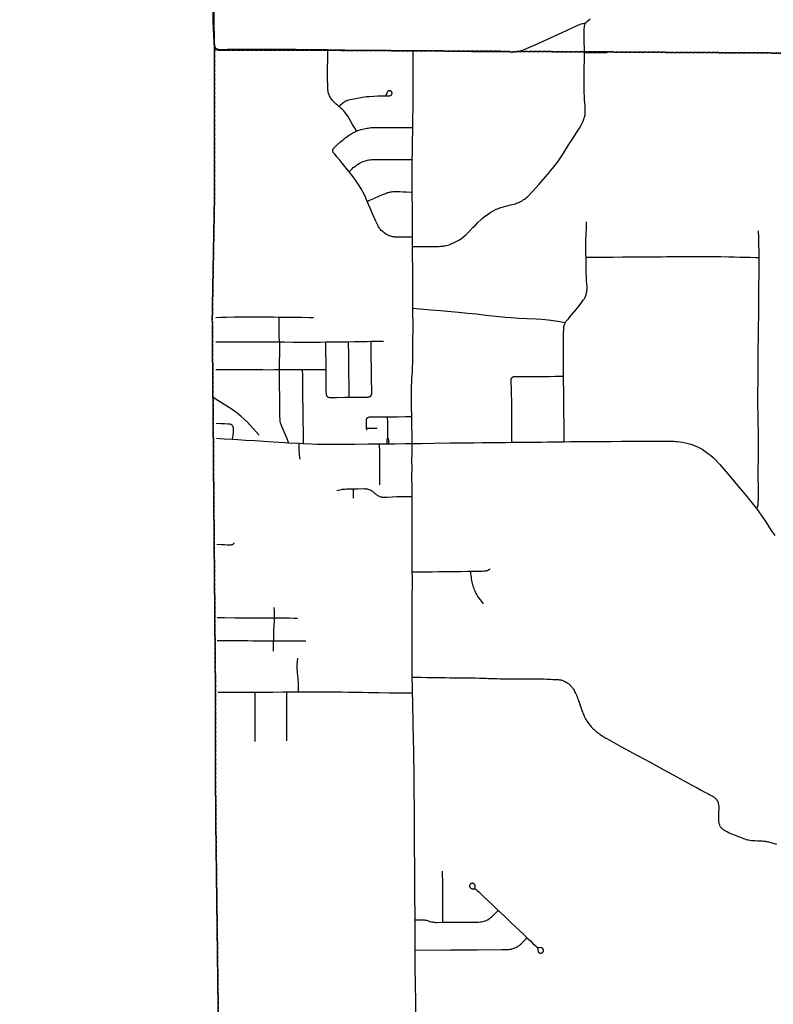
# Model space of a CAD drawing. Header units: feet. Extents: x 2113747 to 2516209, y 960708 to 1356798.
# Tile 6 of 92: x 2271117 to 2281791, y 1105294 to 1119233. Entities that reach past the tile are written whole.
import ezdxf

# ---------------------------------------------------------------- set-up
doc = ezdxf.new("R2010")
doc.units = ezdxf.units.FT
doc.header["$LTSCALE"] = 20
doc.header["$MEASUREMENT"] = 0
doc.linetypes.add('OhDOT_USTN3', pattern=[0.22, 0.165, -0.055])
doc.linetypes.add('rr2', pattern=[0])
for name, color, linetype in [('GM_X_Adjacent_County', 251, 'OhDOT_USTN3'), ('GM_X_City_Street', 251, 'Continuous'), ('GM_X_County', 251, 'OhDOT_USTN3'), ('GM_X_County_Road', 3, 'Continuous'), ('GM_X_Rail_Line', 251, 'rr2'), ('GM_X_Township', 251, 'OhDOT_USTN3'), ('GM_X_Township_Road', 4, 'Continuous'), ('GM_X_Township_Subdivision', 4, 'Continuous')]:
    doc.layers.add(name, color=color, linetype=linetype)

msp = doc.modelspace()

# ---------------------------------------------------------------- linework, layer by layer
at = {"layer": 'GM_X_Adjacent_County', "flags": 128}
msp.add_lwpolyline([(2192630, 1167520), (2192631, 1170404), (2192633, 1173673), (2192634, 1175629), (2192671, 1181169), (2192669, 1184775), (2192668, 1187767), (2192661, 1188885), (2192638, 1192623), (2192637, 1192687), (2192624, 1194838), (2192738, 1194840), (2198606, 1194974), (2199010, 1194983), (2204632, 1195040), (2205348, 1195050), (2205387, 1195051), (2205910, 1195059), (2205997, 1195060), (2208467, 1195087), (2214754, 1195227), (2218436, 1195308), (2224284, 1195429), (2225752, 1195458), (2225462, 1195534), (2225401, 1195595), (2225364, 1195691), (2225386, 1195871), (2225423, 1195969), (2225454, 1196101), (2225555, 1196175), (2225730, 1196146), (2225937, 1196104), (2226104, 1195950), (2226196, 1195762), (2226318, 1195778), (2226414, 1195876), (2226477, 1196120), (2226432, 1196340), (2226255, 1196528), (2226112, 1196634), (2226016, 1196777), (2225706, 1197038), (2225598, 1197214), (2225542, 1197429), (2225550, 1197574), (2225534, 1197683), (2225510, 1197752), (2225433, 1197823), (2225319, 1197810), (2225163, 1197850), (2225023, 1197884), (2224866, 1197996), (2224774, 1198238), (2224766, 1198416), (2224819, 1198833), (2224832, 1198918), (2224869, 1199050), (2224917, 1199124), (2224988, 1199164), (2225078, 1199177), (2225211, 1199143), (2225362, 1199058), (2225454, 1198986), (2225542, 1198976), (2225627, 1199021), (2225653, 1199069), (2225635, 1199164), (2225576, 1199318), (2225558, 1199409), (2225502, 1199641), (2225359, 1199810), (2225211, 1199887), (2225033, 1199916), (2224903, 1199927), (2224734, 1199887), (2224588, 1199837), (2224426, 1199853), (2224305, 1199924), (2224140, 1200009), (2224033, 1200099), (2223934, 1200224), (2223870, 1200324), (2223844, 1200457), (2223875, 1200571), (2223989, 1200714), (2224135, 1200891), (2224265, 1201013), (2224315, 1201058), (2224326, 1201095), (2224307, 1201143), (2224270, 1201186), (2224191, 1201257), (2224050, 1201262), (2223875, 1201254), (2223719, 1201260), (2223624, 1201297), (2223555, 1201352), (2223465, 1201458), (2223422, 1201570), (2223428, 1201647), (2223462, 1201752), (2223552, 1201843), (2223693, 1201904), (2223841, 1201967), (2223894, 1201999), (2223939, 1202044), (2223963, 1202134), (2223910, 1202269), (2223852, 1202341), (2223775, 1202357), (2223693, 1202349), (2223579, 1202304), (2223491, 1202259), (2223383, 1202227), (2223303, 1202248), (2223247, 1202301), (2223216, 1202378), (2223197, 1202484), (2223245, 1202643), (2223353, 1202799), (2223454, 1202942), (2223462, 1203019), (2223462, 1203064), (2223391, 1203189), (2223236, 1203283), (2223181, 1203339), (2223130, 1203396), (2223116, 1203464), (2223153, 1203562), (2223226, 1203633), (2223289, 1203695), (2223317, 1203766), (2223297, 1203887), (2223252, 1203949), (2223176, 1203975), (2223085, 1203955), (2223006, 1203918), (2222935, 1203853), (2222851, 1203698), (2222741, 1203608), (2222676, 1203594), (2222616, 1203610), (2222560, 1203698), (2222464, 1204074), (2222458, 1204286), (2222498, 1204359), (2222596, 1204452), (2222806, 1204585), (2222930, 1204676), (2222992, 1204741), (2223006, 1204789), (2222972, 1204848), (2222910, 1204913), (2222760, 1204955), (2222599, 1204969), (2222481, 1205009), (2222404, 1205077), (2222263, 1205241), (2222181, 1205337), (2222079, 1205407), (2221966, 1205441), (2221882, 1205472), (2221797, 1205517), (2221704, 1205619), (2221630, 1205687), (2221562, 1205698), (2221464, 1205681), (2221311, 1205613), (2221195, 1205577), (2221071, 1205582), (2220859, 1205622), (2220743, 1205681), (2220576, 1205823), (2220455, 1205944), (2220302, 1206023), (2220181, 1206074), (2220091, 1206150), (2220048, 1206308), (2220040, 1206484), (2219975, 1206616), (2219935, 1206710), (2219898, 1206817), (2219907, 1206919), (2220006, 1207032), (2220153, 1207136), (2220291, 1207227), (2220373, 1207289), (2220422, 1207378), (2220411, 1207566), (2220407, 1207761), (2220340, 1208008), (2220291, 1208255), (2220325, 1208431), (2220445, 1208769), (2220471, 1208945), (2220422, 1209154), (2220328, 1209282), (2220104, 1209492), (2219826, 1209709), (2219692, 1209851), (2219429, 1210204), (2219283, 1210473), (2219246, 1210694), (2219321, 1211065), (2219357, 1211201), (2219411, 1211402), (2219452, 1211743), (2219388, 1211972), (2219216, 1212230), (2219028, 1212466), (2218661, 1212777), (2218365, 1213088), (2218208, 1213347), (2218114, 1213710), (2218088, 1214033), (2218118, 1214403), (2218200, 1214647), (2218373, 1214973), (2218440, 1215097), (2218541, 1215411), (2218635, 1215696), (2218744, 1215898), (2218886, 1216149), (2219047, 1216370), (2219096, 1216517), (2219145, 1216741), (2219145, 1216921), (2219118, 1217142), (2219133, 1217333), (2219145, 1217521), (2219066, 1217817), (2219058, 1218049), (2219055, 1218326), (2219075, 1218515), (2219104, 1218655), (2219090, 1218754), (2219032, 1218922), (2218879, 1219180), (2218789, 1219297), (2218691, 1219360), (2218575, 1219379), (2218298, 1219383), (2217968, 1219293), (2217740, 1219274), (2217545, 1219308), (2217436, 1219297), (2217238, 1219297), (2217140, 1219345), (2217039, 1219458), (2216781, 1219757), (2216623, 1220057), (2216570, 1220251), (2216533, 1220570), (2216541, 1220687), (2216552, 1220844), (2216668, 1220915), (2216848, 1220915), (2217028, 1220836), (2217395, 1220687), (2217522, 1220769), (2217676, 1220956), (2217732, 1221095), (2217721, 1221245), (2217683, 1221395), (2217560, 1221466), (2217447, 1221395), (2217324, 1221398), (2217148, 1221466), (2216990, 1221616), (2216923, 1221672), (2216777, 1221754), (2216638, 1221784), (2216499, 1221758), (2216365, 1221702), (2216282, 1221679), (2216188, 1221762), (2216155, 1221904), (2216195, 1221993), (2217855, 1222014), (2218902, 1222026), (2221110, 1222045), (2224970, 1222054), (2226271, 1222054), (2227184, 1222047), (2228798, 1222028), (2230481, 1221983), (2231335, 1221971), (2233013, 1221964), (2233375, 1221986), (2235299, 1222030), (2235886, 1222019), (2238009, 1221952), (2239798, 1221947), (2240042, 1221947), (2240473, 1221945), (2240927, 1221944), (2242479, 1221940), (2243220, 1221939), (2246207, 1221908), (2259653, 1221765), (2265465, 1221711), (2271662, 1221657), (2271878, 1221655), (2272245, 1221652), (2272941, 1221646), (2272946, 1221095), (2272949, 1220734), (2272952, 1220381), (2272955, 1219996), (2272959, 1219527), (2272962, 1219225), (2272968, 1218487), (2272977, 1217406), (2272975, 1216501), (2272991, 1215563), (2273071, 1206556), (2273193, 1198453), (2273152, 1195400), (2273228, 1192712), (2273176, 1191453), (2273164, 1190519), (2273216, 1187364), (2273321, 1182083), (2273359, 1179654), (2273351, 1179125), (2273358, 1177776), (2273384, 1177023), (2273394, 1176620), (2273392, 1176176), (2273415, 1174720), (2273428, 1173104), (2273426, 1173044), (2273462, 1168895), (2273465, 1168621), (2273486, 1167056), (2273539, 1163372), (2273560, 1160546), (2273585, 1158808), (2273596, 1155295), (2273632, 1150488), (2273636, 1149823), (2273645, 1148717), (2273648, 1148193), (2273652, 1147706), (2273707, 1144117), (2273708, 1143906), (2273727, 1137672), (2273735, 1134958), (2273762, 1131307), (2273776, 1128908), (2273782, 1128013), (2273782, 1127896), (2273784, 1127599), (2273791, 1126395), (2273794, 1126045), (2273794, 1125938), (2273800, 1125028), (2273809, 1124393), (2273866, 1121327), (2273859, 1119170), (2273877, 1118817), (2273878, 1116829), (2273845, 1115019), (2273848, 1114656), (2273851, 1114281), (2273852, 1114201), (2273857, 1113636), (2273857, 1113575), (2273860, 1113281), (2273861, 1113069), (2273868, 1112294), (2273872, 1111794), (2273878, 1111173), (2273881, 1110748), (2273884, 1110420), (2273885, 1110318), (2273889, 1109866), (2273890, 1109708), (2273892, 1109492), (2273890, 1108659), (2273895, 1107881), (2273928, 1105260), (2273923, 1103969), (2273944, 1101977), (2274003, 1096382), (2274019, 1094549), (2274045, 1093010), (2274049, 1092053), (2274067, 1090515), (2273842, 1090511), (2272585, 1090487), (2271751, 1090471), (2270733, 1090435), (2268200, 1090405), (2267778, 1090418), (2267760, 1089304), (2267674, 1087762), (2267628, 1085890), (2267594, 1084592), (2267583, 1084035), (2267570, 1083741), (2267407, 1076551), (2267310, 1072879), (2267224, 1068546), (2267218, 1067680), (2267123, 1064546), (2267119, 1064405), (2267105, 1064278), (2267009, 1060529), (2266030, 1060558), (2264764, 1060590), (2264179, 1060605), (2263523, 1060622), (2262905, 1060648), (2262578, 1060658), (2262494, 1060660), (2262468, 1060662), (2262069, 1060670), (2259905, 1060723), (2259350, 1060738), (2254917, 1060860), (2252022, 1060939), (2251064, 1060965), (2247613, 1061077), (2245773, 1061157), (2240479, 1061338), (2240259, 1061347), (2239174, 1061390), (2237828, 1061436), (2234873, 1061544), (2228638, 1061772), (2226856, 1061837), (2226221, 1061860), (2224371, 1061928), (2218716, 1062135), (2216024, 1062234), (2214252, 1062298), (2212077, 1062442), (2210448, 1062486), (2205426, 1062621), (2204592, 1062652), (2204074, 1062671), (2204061, 1063896), (2204019, 1067962), (2204018, 1068050), (2203986, 1071081), (2203969, 1073268), (2203920, 1078643), (2203897, 1079534), (2203924, 1083122), (2203902, 1084169), (2203924, 1085137), (2203916, 1085866), (2203909, 1086298), (2203905, 1086752), (2203874, 1089335), (2203869, 1089766), (2203327, 1089754), (2199689, 1089720), (2199502, 1089725), (2198608, 1089726), (2198227, 1089715), (2197798, 1089713), (2197122, 1089708), (2195423, 1089703), (2195256, 1089695), (2194547, 1089678), (2193306, 1089676), (2192606, 1089672), (2192620, 1092103), (2192625, 1092538), (2192656, 1094120), (2192659, 1095336), (2192658, 1095923), (2192589, 1099322), (2192675, 1103193), (2192655, 1107796), (2192654, 1108034), (2192653, 1108440), (2192666, 1108661), (2192656, 1108900), (2192657, 1109083), (2192654, 1109924), (2192636, 1110047), (2192644, 1110729), (2192637, 1111738), (2192634, 1112043), (2192629, 1112564), (2192567, 1113876), (2192571, 1115766), (2192563, 1116200), (2192562, 1116521), (2192562, 1116842), (2192568, 1119399), (2192557, 1120002), (2192552, 1123337), (2192552, 1123393), (2192560, 1126776), (2192557, 1127768), (2192541, 1130027), (2192543, 1132646), (2192543, 1135847), (2192542, 1136084), (2192540, 1136744), (2192530, 1137575), (2192539, 1140482), (2192539, 1143381), (2192552, 1147211), (2192556, 1148676), (2192557, 1148924), (2192558, 1149453), (2192562, 1150577), (2192569, 1152461), (2192570, 1152863), (2192571, 1153176), (2192575, 1154176), (2192588, 1155252), (2192594, 1158495), (2192604, 1162456), (2192620, 1166969), (2192630, 1167520)], dxfattribs=at)
at = {"layer": 'GM_X_City_Street', "flags": 128}
for points in [[(2273893, 1115018), (2273968, 1115021), (2274003, 1115023), (2274041, 1115023), (2274154, 1115024), (2274284, 1115024), (2274431, 1115024), (2274537, 1115024), (2274623, 1115025), (2274714, 1115024), (2274793, 1115023)], [(2274797, 1114671), (2274796, 1114685), (2274795, 1114702), (2274793, 1114738), (2274792, 1114795), (2274792, 1114844), (2274792, 1114917), (2274793, 1115023)], [(2274793, 1115023), (2274949, 1115021), (2275111, 1115020), (2275222, 1115018), (2275277, 1115017)], [(2273895, 1114672), (2274074, 1114672), (2274228, 1114672), (2274386, 1114671), (2274537, 1114670), (2274660, 1114671), (2274797, 1114671)], [(2274795, 1114279), (2274795, 1114307), (2274797, 1114361), (2274799, 1114419), (2274801, 1114479), (2274801, 1114538), (2274801, 1114587), (2274801, 1114624), (2274800, 1114648), (2274797, 1114671)], [(2274797, 1114671), (2274864, 1114671), (2274988, 1114669), (2275095, 1114668), (2275220, 1114668), (2275373, 1114668), (2275454, 1114670)], [(2275454, 1114670), (2275568, 1114671), (2275693, 1114673), (2275775, 1114674)], [(2275458, 1114280), (2275457, 1114335), (2275456, 1114419), (2275455, 1114489), (2275455, 1114565), (2275454, 1114620), (2275454, 1114670)], [(2275775, 1114674), (2275856, 1114676), (2275948, 1114678), (2276037, 1114679), (2276095, 1114680)], [(2275783, 1113888), (2275783, 1113951), (2275782, 1114080), (2275780, 1114203), (2275779, 1114304), (2275779, 1114392), (2275777, 1114513), (2275775, 1114642), (2275775, 1114674)], [(2276090, 1113905), (2276093, 1113908), (2276094, 1113910), (2276096, 1113913), (2276097, 1113917), (2276099, 1113921), (2276101, 1113925), (2276102, 1113931), (2276103, 1113936), (2276104, 1113942), (2276104, 1113952), (2276105, 1113968), (2276104, 1114011), (2276102, 1114106), (2276101, 1114215), (2276098, 1114333), (2276097, 1114425), (2276095, 1114576), (2276095, 1114680)], [(2276095, 1114680), (2276182, 1114680), (2276268, 1114681)], [(2273897, 1114280), (2273969, 1114281), (2274112, 1114281), (2274268, 1114281), (2274402, 1114281), (2274467, 1114281), (2274559, 1114280), (2274642, 1114278), (2274723, 1114279), (2274795, 1114279)], [(2274795, 1114279), (2274917, 1114281), (2275037, 1114281), (2275124, 1114280)], [(2274926, 1113243), (2274914, 1113273), (2274880, 1113355), (2274829, 1113474), (2274819, 1113500), (2274812, 1113521), (2274809, 1113530), (2274808, 1113539), (2274805, 1113558), (2274804, 1113582), (2274803, 1113607), (2274802, 1113663), (2274801, 1113728), (2274800, 1113918), (2274798, 1114028), (2274796, 1114120), (2274796, 1114198), (2274795, 1114279)], [(2275135, 1113233), (2275137, 1113311), (2275136, 1113380), (2275135, 1113442), (2275134, 1113506), (2275132, 1113650), (2275130, 1113755), (2275129, 1113855), (2275127, 1113967), (2275126, 1114043), (2275126, 1114111), (2275125, 1114190), (2275124, 1114280)], [(2275124, 1114280), (2275207, 1114279), (2275280, 1114279), (2275424, 1114280), (2275458, 1114280)], [(2275476, 1113895), (2275474, 1113898), (2275471, 1113902), (2275469, 1113907), (2275466, 1113913), (2275464, 1113919), (2275463, 1113926), (2275462, 1113932), (2275461, 1113941), (2275460, 1113963), (2275460, 1114075), (2275459, 1114176), (2275458, 1114280)], [(2275476, 1113895), (2275480, 1113892), (2275483, 1113891), (2275488, 1113889), (2275494, 1113888), (2275501, 1113886), (2275508, 1113886), (2275517, 1113886), (2275606, 1113886), (2275721, 1113887), (2275783, 1113888)], [(2275783, 1113888), (2275856, 1113889), (2275928, 1113889), (2276000, 1113890), (2276042, 1113891), (2276052, 1113892), (2276059, 1113892), (2276063, 1113893), (2276067, 1113894), (2276071, 1113895), (2276074, 1113896), (2276078, 1113897), (2276082, 1113899), (2276085, 1113901), (2276088, 1113902), (2276090, 1113905)], [(2276031, 1113450), (2276029, 1113554), (2276030, 1113563), (2276030, 1113570), (2276031, 1113575), (2276032, 1113581), (2276033, 1113586), (2276036, 1113591), (2276040, 1113595), (2276042, 1113598), (2276045, 1113600)], [(2276045, 1113600), (2276048, 1113602), (2276052, 1113603), (2276055, 1113605), (2276059, 1113606), (2276064, 1113607), (2276071, 1113608), (2276078, 1113608), (2276086, 1113608), (2276223, 1113609), (2276327, 1113610)], [(2276327, 1113610), (2276467, 1113611), (2276580, 1113613), (2276670, 1113613)], [(2276333, 1113310), (2276331, 1113386), (2276329, 1113531), (2276327, 1113610)], [(2274131, 1113292), (2274139, 1113347), (2274144, 1113389), (2274146, 1113403), (2274146, 1113416), (2274147, 1113429), (2274146, 1113440), (2274145, 1113448), (2274144, 1113456), (2274142, 1113463), (2274140, 1113469), (2274137, 1113474), (2274134, 1113480), (2274130, 1113485), (2274126, 1113490), (2274122, 1113494), (2274117, 1113497), (2274112, 1113501), (2274106, 1113503), (2274099, 1113505), (2274091, 1113506), (2274067, 1113508), (2274019, 1113510), (2273964, 1113512), (2273901, 1113514)], [(2276031, 1113450), (2276109, 1113451), (2276179, 1113452)], [(2276032, 1113421), (2276031, 1113450)], [(2273903, 1113307), (2274015, 1113299), (2274131, 1113292)], [(2276320, 1113229), (2276320, 1113258), (2276320, 1113268), (2276321, 1113277), (2276322, 1113284), (2276323, 1113290), (2276324, 1113295), (2276326, 1113299), (2276330, 1113306), (2276333, 1113310)], [(2276345, 1113229), (2276345, 1113233), (2276344, 1113258), (2276344, 1113263), (2276343, 1113279), (2276341, 1113292), (2276339, 1113299), (2276338, 1113303), (2276336, 1113306), (2276333, 1113310)], [(2274131, 1113292), (2274205, 1113288), (2274316, 1113282), (2274453, 1113273), (2274573, 1113265), (2274707, 1113257), (2274871, 1113247), (2274926, 1113243)], [(2274926, 1113243), (2275075, 1113236)], [(2275089, 1113011), (2275082, 1113064), (2275077, 1113156), (2275075, 1113202), (2275075, 1113236)], [(2275075, 1113236), (2275135, 1113233)], [(2275135, 1113233), (2275252, 1113228), (2275325, 1113225), (2275388, 1113223), (2275499, 1113222), (2275634, 1113222), (2275786, 1113224)], [(2275786, 1113224), (2275865, 1113224)], [(2275608, 1112567), (2275656, 1112578), (2275689, 1112584), (2275707, 1112587), (2275723, 1112588), (2275744, 1112590), (2275765, 1112591), (2275844, 1112592)], [(2275844, 1112592), (2275907, 1112593), (2275995, 1112594), (2276008, 1112593), (2276022, 1112593), (2276032, 1112591), (2276043, 1112589), (2276054, 1112586), (2276064, 1112583), (2276081, 1112575), (2276092, 1112570), (2276102, 1112564), (2276112, 1112557), (2276122, 1112549), (2276148, 1112525), (2276158, 1112518), (2276167, 1112511), (2276176, 1112504), (2276186, 1112498), (2276197, 1112492), (2276207, 1112487), (2276217, 1112483), (2276226, 1112480), (2276236, 1112478), (2276246, 1112475), (2276256, 1112473), (2276265, 1112472), (2276275, 1112471), (2276286, 1112471), (2276322, 1112473), (2276391, 1112478), (2276457, 1112481), (2276522, 1112483), (2276587, 1112484), (2276634, 1112483), (2276675, 1112483)], [(2275844, 1112461), (2275844, 1112531), (2275844, 1112592)], [(2273911, 1111808), (2273973, 1111804), (2274020, 1111801), (2274055, 1111799), (2274086, 1111798), (2274099, 1111799), (2274109, 1111799), (2274114, 1111800), (2274121, 1111801), (2274126, 1111803), (2274131, 1111804), (2274136, 1111807), (2274140, 1111809), (2274143, 1111811), (2274146, 1111814), (2274149, 1111817), (2274154, 1111823), (2274158, 1111830)], [(2274725, 1110766), (2274725, 1110816), (2274724, 1110862), (2274723, 1110911)], [(2273914, 1110770), (2273938, 1110769), (2274017, 1110768), (2274168, 1110767), (2274335, 1110767), (2274564, 1110765), (2274725, 1110766)], [(2274715, 1110440), (2274717, 1110531), (2274718, 1110592), (2274721, 1110651), (2274724, 1110721), (2274725, 1110766)], [(2274725, 1110766), (2274843, 1110765), (2274934, 1110764), (2275003, 1110762), (2275039, 1110760), (2275052, 1110759)], [(2273916, 1110445), (2273996, 1110444), (2274104, 1110443), (2274241, 1110443), (2274349, 1110442), (2274424, 1110441), (2274538, 1110440), (2274640, 1110441), (2274715, 1110440)], [(2274712, 1110292), (2274714, 1110414), (2274715, 1110440)], [(2274715, 1110440), (2274782, 1110440), (2274914, 1110438), (2275010, 1110438), (2275063, 1110439), (2275121, 1110440), (2275169, 1110441)], [(2275068, 1109718), (2275066, 1109770), (2275064, 1109829), (2275061, 1109895), (2275057, 1109951), (2275054, 1109982), (2275051, 1110010), (2275049, 1110033), (2275049, 1110049), (2275049, 1110066), (2275049, 1110098), (2275052, 1110152), (2275055, 1110195)], [(2273923, 1109712), (2274059, 1109712), (2274160, 1109712), (2274273, 1109711), (2274381, 1109712), (2274451, 1109712)], [(2274450, 1109013), (2274451, 1109105), (2274451, 1109203), (2274452, 1109296), (2274452, 1109374), (2274452, 1109489), (2274451, 1109636), (2274451, 1109712)], [(2274451, 1109712), (2274528, 1109714), (2274610, 1109713), (2274702, 1109714), (2274842, 1109715), (2274899, 1109715)], [(2274899, 1109715), (2274999, 1109717), (2275068, 1109718)], [(2274902, 1109025), (2274901, 1109104), (2274901, 1109181), (2274900, 1109266), (2274901, 1109351), (2274901, 1109435), (2274900, 1109501), (2274899, 1109566), (2274899, 1109635), (2274899, 1109715)], [(2275068, 1109718), (2275158, 1109718), (2275295, 1109718), (2275422, 1109718), (2275545, 1109717), (2275680, 1109716), (2275774, 1109714), (2275854, 1109712), (2275923, 1109712), (2275972, 1109712)]]:
    msp.add_lwpolyline(points, dxfattribs=at)
at = {"layer": 'GM_X_County', "flags": 128}
msp.add_lwpolyline([(2353397, 1222451), (2356858, 1222526), (2358764, 1222568), (2364180, 1222723), (2365829, 1222755), (2369645, 1222836), (2372194, 1222881), (2374472, 1222924), (2379690, 1223029), (2379735, 1219826), (2379742, 1219374), (2379833, 1216178), (2380014, 1209139), (2380003, 1203413), (2380022, 1202249), (2380179, 1195356), (2380181, 1194352), (2380359, 1187412), (2380412, 1186569), (2380419, 1184193), (2380463, 1181823), (2380682, 1170163), (2380746, 1166807), (2380771, 1165044), (2380824, 1161382), (2380824, 1161039), (2380878, 1157552), (2380892, 1156694), (2381026, 1152330), (2381034, 1152023), (2381158, 1145150), (2381235, 1140057), (2381269, 1137568), (2381334, 1132856), (2381336, 1132676), (2381343, 1132210), (2381380, 1130882), (2381388, 1130504), (2381409, 1129491), (2381422, 1128859), (2381524, 1123853), (2381544, 1122872), (2381624, 1118858), (2381679, 1116097), (2382044, 1104151), (2382074, 1096083), (2382125, 1091787), (2380307, 1091766), (2379221, 1091753), (2378988, 1091751), (2374063, 1091696), (2368829, 1091637), (2365146, 1091594), (2364291, 1091584), (2363494, 1091575), (2360811, 1091544), (2360599, 1091542), (2358848, 1091522), (2355371, 1091477), (2352195, 1091435), (2348514, 1091386), (2345661, 1091348), (2342697, 1091308), (2341799, 1091296), (2335157, 1091206), (2333216, 1091180), (2331837, 1091161), (2328725, 1091118), (2328615, 1091117), (2326938, 1091094), (2326732, 1091091), (2324108, 1091056), (2318107, 1090974), (2313863, 1090917), (2307056, 1090903), (2301402, 1090840), (2299895, 1090831), (2299145, 1090827), (2298147, 1090820), (2294565, 1090800), (2294190, 1090795), (2291695, 1090779), (2287536, 1090733), (2283974, 1090692), (2281184, 1090660), (2280571, 1090646), (2279737, 1090638), (2276111, 1090564), (2275965, 1090561), (2275354, 1090544), (2275300, 1090545), (2274067, 1090515), (2274049, 1092053), (2274045, 1093010), (2274019, 1094549), (2274003, 1096382), (2273944, 1101977), (2273923, 1103969), (2273928, 1105260), (2273895, 1107881), (2273890, 1108659), (2273892, 1109492), (2273890, 1109708), (2273889, 1109866), (2273885, 1110318), (2273884, 1110420), (2273881, 1110748), (2273878, 1111173), (2273872, 1111794), (2273868, 1112294), (2273861, 1113069), (2273860, 1113281), (2273857, 1113575), (2273857, 1113636), (2273852, 1114201), (2273851, 1114281), (2273848, 1114656), (2273845, 1115019), (2273878, 1116829), (2273877, 1118817), (2273859, 1119170), (2273866, 1121327), (2273809, 1124393), (2273800, 1125028), (2273794, 1125938), (2273794, 1126045), (2273791, 1126395), (2273784, 1127599), (2273782, 1127896), (2273782, 1128013), (2273776, 1128908), (2273762, 1131307), (2273735, 1134958), (2273727, 1137672), (2273708, 1143906), (2273707, 1144117), (2273652, 1147706), (2273648, 1148193), (2273645, 1148717), (2273636, 1149823), (2273632, 1150488), (2273596, 1155295), (2273585, 1158808), (2273560, 1160546), (2273539, 1163372), (2273486, 1167056), (2273465, 1168621), (2273462, 1168895), (2273426, 1173044), (2273428, 1173104), (2273415, 1174720), (2273392, 1176176), (2273394, 1176620), (2273384, 1177023), (2273358, 1177776), (2273351, 1179125), (2273359, 1179654), (2273321, 1182083), (2273216, 1187364), (2273164, 1190519), (2273176, 1191453), (2273228, 1192712), (2273152, 1195400), (2273193, 1198453), (2273071, 1206556), (2272991, 1215563), (2272975, 1216501), (2272977, 1217406), (2272968, 1218487), (2272962, 1219225), (2272959, 1219527), (2272955, 1219996), (2272952, 1220381), (2272949, 1220734), (2272946, 1221095), (2272941, 1221646), (2274226, 1221624), (2276584, 1221584), (2279436, 1221567), (2287284, 1221586), (2287634, 1221587), (2288155, 1221588), (2289133, 1221589), (2291838, 1221592), (2294724, 1221588), (2295595, 1221591), (2298613, 1221605), (2299175, 1221609), (2303374, 1221676), (2308426, 1221766), (2313088, 1221841), (2315600, 1221874), (2319071, 1221920), (2326584, 1222061), (2327982, 1222076), (2333341, 1222133), (2335682, 1222157), (2338510, 1222201), (2341239, 1222245), (2343737, 1222286), (2344324, 1222288), (2349300, 1222361), (2350843, 1222395), (2353397, 1222451)], dxfattribs=at)
at = {"layer": 'GM_X_County_Road', "flags": 128}
for points in [[(2273873, 1119171), (2273873, 1119199), (2273873, 1119398), (2273872, 1119784), (2273867, 1120129), (2273864, 1120624), (2273865, 1121133), (2273867, 1121241), (2273869, 1121275), (2273873, 1121306), (2273880, 1121342), (2273891, 1121388)], [(2273900, 1118825), (2273895, 1118830), (2273892, 1118835), (2273889, 1118839), (2273886, 1118844), (2273884, 1118849), (2273882, 1118855), (2273880, 1118862), (2273879, 1118875), (2273878, 1118889), (2273876, 1118981), (2273873, 1119171)], [(2279115, 1118767), (2279116, 1118829), (2279114, 1118909), (2279114, 1118971), (2279114, 1119010), (2279113, 1119052), (2279112, 1119084), (2279113, 1119107), (2279115, 1119129), (2279118, 1119144), (2279121, 1119157), (2279127, 1119172), (2279134, 1119186)], [(2279134, 1119186), (2279141, 1119195), (2279149, 1119204), (2279159, 1119213), (2279198, 1119243)], [(2278297, 1116715), (2278311, 1116727), (2278387, 1116807), (2278474, 1116904), (2278569, 1117013), (2278642, 1117096), (2278682, 1117148), (2278737, 1117221), (2278784, 1117291), (2278841, 1117380), (2278887, 1117452), (2278951, 1117552), (2279006, 1117638), (2279045, 1117699), (2279068, 1117738), (2279087, 1117776), (2279103, 1117811), (2279108, 1117825), (2279114, 1117842), (2279117, 1117853), (2279120, 1117867), (2279123, 1117878), (2279125, 1117892), (2279126, 1117905), (2279127, 1117918), (2279127, 1117936), (2279127, 1117953), (2279125, 1118009), (2279121, 1118057), (2279118, 1118100), (2279115, 1118142), (2279113, 1118208), (2279113, 1118279), (2279113, 1118384), (2279114, 1118522), (2279115, 1118680), (2279115, 1118767)], [(2276680, 1116021), (2276764, 1116021), (2276879, 1116020), (2276951, 1116021), (2276994, 1116022), (2277056, 1116023), (2277079, 1116025), (2277108, 1116027), (2277122, 1116029), (2277140, 1116032), (2277157, 1116035), (2277179, 1116040), (2277199, 1116045), (2277219, 1116053), (2277239, 1116062), (2277272, 1116076), (2277307, 1116095), (2277346, 1116118), (2277378, 1116141), (2277406, 1116163), (2277435, 1116189), (2277491, 1116244), (2277534, 1116289), (2277571, 1116326), (2277606, 1116360), (2277649, 1116401), (2277673, 1116422), (2277714, 1116455), (2277750, 1116481), (2277789, 1116506), (2277831, 1116531), (2277867, 1116548), (2277882, 1116556), (2277898, 1116562), (2277915, 1116568), (2277934, 1116575), (2278001, 1116594), (2278075, 1116612), (2278118, 1116623), (2278137, 1116628), (2278154, 1116634), (2278170, 1116640), (2278186, 1116646), (2278203, 1116654), (2278219, 1116662), (2278234, 1116670), (2278250, 1116680), (2278265, 1116690), (2278281, 1116701), (2278297, 1116715)], [(2279138, 1115869), (2279137, 1115908), (2279135, 1115950), (2279135, 1116005), (2279137, 1116101), (2279140, 1116198), (2279143, 1116282), (2279146, 1116370)], [(2279145, 1115365), (2279148, 1115379), (2279150, 1115394), (2279151, 1115408), (2279152, 1115423), (2279152, 1115437), (2279152, 1115462), (2279150, 1115490), (2279147, 1115545), (2279144, 1115594), (2279141, 1115650), (2279140, 1115677), (2279138, 1115699), (2279138, 1115729), (2279138, 1115762), (2279138, 1115806), (2279138, 1115869)], [(2278874, 1114982), (2278888, 1114999), (2278915, 1115031), (2278972, 1115099), (2279022, 1115160), (2279069, 1115221), (2279085, 1115241), (2279100, 1115261), (2279106, 1115270), (2279113, 1115280), (2279119, 1115290), (2279125, 1115303), (2279129, 1115313), (2279134, 1115326), (2279139, 1115339), (2279142, 1115352), (2279145, 1115365)], [(2278841, 1114940), (2278792, 1114950), (2278765, 1114956), (2278738, 1114961), (2278705, 1114967), (2278673, 1114971), (2278638, 1114976), (2278604, 1114979), (2278512, 1114987), (2278430, 1114992), (2278304, 1114996), (2278188, 1115004), (2278080, 1115011), (2277995, 1115018), (2277907, 1115026), (2277808, 1115037), (2277687, 1115051), (2277587, 1115062), (2277463, 1115074), (2277332, 1115086), (2277228, 1115095), (2277075, 1115109), (2276942, 1115121), (2276791, 1115134), (2276685, 1115142)], [(2278841, 1114940), (2278845, 1114946), (2278849, 1114953), (2278859, 1114965), (2278874, 1114982)], [(2278819, 1114186), (2278818, 1114208), (2278821, 1114301), (2278819, 1114393), (2278819, 1114455), (2278818, 1114528), (2278818, 1114612), (2278817, 1114692), (2278818, 1114758), (2278820, 1114800), (2278823, 1114840), (2278826, 1114889), (2278828, 1114903), (2278832, 1114916), (2278836, 1114929), (2278841, 1114940)], [(2278829, 1113258), (2278829, 1113346), (2278829, 1113428), (2278829, 1113497), (2278828, 1113549), (2278826, 1113618), (2278826, 1113628), (2278825, 1113683), (2278823, 1113729), (2278822, 1113759), (2278822, 1113831), (2278822, 1113870), (2278823, 1113945), (2278823, 1113995), (2278822, 1114031), (2278822, 1114034), (2278820, 1114063), (2278820, 1114086), (2278819, 1114102), (2278819, 1114115), (2278819, 1114121), (2278819, 1114144), (2278819, 1114186)], [(2275865, 1113224), (2276054, 1113226)], [(2276054, 1113226), (2276128, 1113227), (2276214, 1113227)], [(2276214, 1113227), (2276269, 1113228), (2276320, 1113229)], [(2276320, 1113229), (2276345, 1113229)], [(2276345, 1113229), (2276432, 1113230), (2276578, 1113231), (2276675, 1113233)], [(2276675, 1113233), (2276809, 1113235), (2276983, 1113237), (2277209, 1113240), (2277405, 1113242), (2277544, 1113244), (2277666, 1113245), (2277774, 1113246), (2277894, 1113247), (2278004, 1113248), (2278088, 1113250)], [(2278088, 1113250), (2278230, 1113252), (2278351, 1113253), (2278428, 1113253), (2278507, 1113254), (2278594, 1113256), (2278680, 1113257), (2278829, 1113258)], [(2278829, 1113258), (2278916, 1113259), (2279083, 1113260), (2279285, 1113261), (2279496, 1113263), (2279641, 1113264), (2279831, 1113264), (2279936, 1113265), (2280050, 1113265), (2280171, 1113265), (2280270, 1113264), (2280352, 1113264), (2280388, 1113264), (2280411, 1113263), (2280431, 1113261), (2280468, 1113257), (2280506, 1113252), (2280545, 1113244), (2280585, 1113234), (2280622, 1113223), (2280659, 1113210), (2280692, 1113196), (2280719, 1113184), (2280747, 1113170), (2280782, 1113151), (2280821, 1113126), (2280861, 1113098), (2280900, 1113069), (2280937, 1113036), (2280972, 1113003), (2281032, 1112937), (2281086, 1112874), (2281147, 1112804), (2281199, 1112744), (2281242, 1112692), (2281285, 1112639), (2281342, 1112571), (2281420, 1112477), (2281449, 1112442), (2281472, 1112414), (2281492, 1112389), (2281512, 1112364), (2281531, 1112341), (2281550, 1112317)], [(2281550, 1112317), (2281567, 1112294), (2281587, 1112265), (2281683, 1112124), (2281762, 1112003), (2281812, 1111929)]]:
    msp.add_lwpolyline(points, dxfattribs=at)
at = {"layer": 'GM_X_Rail_Line', "flags": 128}
msp.add_lwpolyline([(2274509, 1113350), (2274421, 1113452), (2274345, 1113535), (2274249, 1113621), (2274196, 1113664), (2274127, 1113712), (2274049, 1113760), (2273925, 1113841), (2273855, 1113882)], dxfattribs=at)
at = {"layer": 'GM_X_Township', "flags": 128}
for points in [[(2273707, 1144117), (2274451, 1144100), (2275848, 1144130), (2275977, 1144134), (2276352, 1144118), (2276673, 1144104), (2278962, 1144111), (2282224, 1144168), (2282616, 1144160), (2282946, 1144163), (2283046, 1144164), (2284147, 1144164), (2284989, 1144172), (2286547, 1144191), (2290241, 1144201), (2292293, 1144206), (2295498, 1144177), (2297667, 1144176), (2299033, 1144176), (2299034, 1144014), (2299048, 1140868), (2299048, 1140750), (2299048, 1140210), (2299046, 1140060), (2299044, 1139886), (2299058, 1135395), (2299058, 1135376), (2299059, 1134619), (2299063, 1131449), (2299075, 1121792), (2299080, 1118654), (2298613, 1118657), (2291694, 1118700), (2291590, 1118700), (2286495, 1118732), (2284462, 1118744), (2279390, 1118776), (2279102, 1118777), (2278181, 1118783), (2278095, 1118774), (2278026, 1118784), (2276682, 1118792), (2275473, 1118800), (2273939, 1118799), (2273877, 1118817), (2273859, 1119170), (2273866, 1121327), (2273809, 1124393), (2273800, 1125028), (2273794, 1125938), (2273794, 1126045), (2273791, 1126395), (2273784, 1127599), (2273782, 1127896), (2273782, 1128013), (2273776, 1128908), (2273762, 1131307), (2273735, 1134958), (2273727, 1137672), (2273708, 1143906), (2273707, 1144117)], [(2273939, 1118799), (2275473, 1118800), (2276682, 1118792), (2278026, 1118784), (2278095, 1118774), (2278181, 1118783), (2279102, 1118777), (2279390, 1118776), (2284462, 1118744), (2286495, 1118732), (2291590, 1118700), (2291694, 1118700), (2298613, 1118657), (2299080, 1118654), (2299073, 1112956), (2299072, 1110035), (2299092, 1106995), (2299110, 1104924), (2299110, 1104784), (2299121, 1100750), (2299131, 1096372), (2299145, 1090827), (2298147, 1090820), (2294565, 1090800), (2294190, 1090795), (2291695, 1090779), (2287536, 1090733), (2283974, 1090692), (2281184, 1090660), (2280571, 1090646), (2279737, 1090638), (2276111, 1090564), (2275965, 1090561), (2275354, 1090544), (2275300, 1090545), (2274067, 1090515), (2274049, 1092053), (2274045, 1093010), (2274019, 1094549), (2274003, 1096382), (2273944, 1101977), (2273923, 1103969), (2273928, 1105260), (2273895, 1107881), (2273890, 1108659), (2273892, 1109492), (2273890, 1109708), (2273889, 1109866), (2273885, 1110318), (2273884, 1110420), (2273881, 1110748), (2273878, 1111173), (2273872, 1111794), (2273868, 1112294), (2273861, 1113069), (2273860, 1113281), (2273857, 1113575), (2273857, 1113636), (2273852, 1114201), (2273851, 1114281), (2273848, 1114656), (2273845, 1115019), (2273878, 1116829), (2273877, 1118817), (2273939, 1118799)]]:
    msp.add_lwpolyline(points, dxfattribs=at)
at = {"layer": 'GM_X_Township_Road', "flags": 128}
for points in [[(2278237, 1118800), (2278264, 1118810), (2278294, 1118823), (2278360, 1118852), (2278458, 1118896), (2278531, 1118929), (2278616, 1118966), (2278708, 1119007), (2278800, 1119052), (2278872, 1119086), (2278949, 1119122), (2278992, 1119141), (2279031, 1119158), (2279051, 1119165), (2279070, 1119172), (2279088, 1119177), (2279101, 1119181), (2279116, 1119184), (2279125, 1119185), (2279134, 1119186)], [(2273900, 1118825), (2273906, 1118821), (2273912, 1118819), (2273920, 1118816), (2273928, 1118814), (2273936, 1118812), (2273944, 1118811), (2273953, 1118810), (2273963, 1118809), (2273972, 1118810), (2274054, 1118814), (2274107, 1118816), (2274176, 1118817), (2274261, 1118815), (2274333, 1118814), (2274402, 1118814), (2274527, 1118815), (2274592, 1118815), (2274674, 1118815), (2274759, 1118814), (2274838, 1118814), (2274890, 1118814), (2274972, 1118815), (2275031, 1118813), (2275120, 1118811), (2275193, 1118810), (2275251, 1118811), (2275302, 1118812), (2275379, 1118810), (2275480, 1118809)], [(2275480, 1118809), (2275566, 1118808), (2275646, 1118806), (2275728, 1118805), (2275815, 1118803), (2275883, 1118801), (2275953, 1118801), (2276017, 1118802), (2276077, 1118802), (2276126, 1118802), (2276191, 1118801), (2276235, 1118800), (2276289, 1118800), (2276345, 1118798), (2276459, 1118797), (2276548, 1118797), (2276689, 1118797)], [(2276683, 1117704), (2276685, 1117782), (2276687, 1117865), (2276688, 1117946), (2276689, 1118015), (2276689, 1118081), (2276690, 1118150), (2276690, 1118222), (2276689, 1118291), (2276689, 1118354), (2276689, 1118397), (2276690, 1118450), (2276690, 1118536), (2276690, 1118614), (2276690, 1118688), (2276689, 1118797)], [(2276689, 1118797), (2276780, 1118797), (2276871, 1118796), (2276984, 1118793), (2277079, 1118791), (2277154, 1118790), (2277305, 1118789), (2277423, 1118787), (2277518, 1118784), (2277622, 1118783), (2277793, 1118782), (2277855, 1118782), (2277894, 1118782), (2277976, 1118780), (2278028, 1118780), (2278097, 1118779), (2278140, 1118781), (2278172, 1118785), (2278204, 1118791), (2278230, 1118798), (2278237, 1118800)], [(2279115, 1118767), (2279199, 1118769), (2279250, 1118769), (2279303, 1118768), (2279362, 1118767), (2279437, 1118766)], [(2276678, 1117252), (2276679, 1117354), (2276681, 1117444), (2276682, 1117540), (2276683, 1117625), (2276683, 1117704)], [(2276677, 1116793), (2276677, 1116953), (2276678, 1117145), (2276678, 1117252)], [(2276679, 1116155), (2276680, 1116263), (2276680, 1116381), (2276680, 1116512), (2276679, 1116617), (2276678, 1116705), (2276677, 1116793)], [(2281590, 1115867), (2281590, 1115952), (2281587, 1116052), (2281585, 1116144), (2281583, 1116244)], [(2276680, 1116021), (2276679, 1116083), (2276679, 1116155)], [(2276684, 1115293), (2276685, 1115401), (2276685, 1115463), (2276686, 1115547), (2276686, 1115641), (2276685, 1115739), (2276682, 1115856), (2276681, 1115938), (2276680, 1116021)], [(2279138, 1115869), (2279181, 1115869), (2279253, 1115870), (2279396, 1115871), (2279524, 1115872), (2279655, 1115874), (2279724, 1115875), (2279805, 1115876), (2279949, 1115874), (2280096, 1115876), (2280209, 1115877), (2280285, 1115878), (2280353, 1115879), (2280435, 1115880), (2280517, 1115880), (2280580, 1115879), (2280649, 1115879), (2280739, 1115880), (2280824, 1115881), (2280942, 1115880), (2281049, 1115878), (2281155, 1115876), (2281241, 1115874), (2281316, 1115871), (2281385, 1115870), (2281465, 1115869), (2281546, 1115868), (2281590, 1115867)], [(2281550, 1112317), (2281556, 1112323), (2281562, 1112329), (2281565, 1112333), (2281568, 1112338), (2281570, 1112343), (2281572, 1112348), (2281573, 1112353), (2281574, 1112358), (2281575, 1112364), (2281576, 1112372), (2281578, 1112395), (2281579, 1112455), (2281580, 1112536), (2281580, 1112630), (2281578, 1112749), (2281577, 1112878), (2281579, 1112990), (2281580, 1113077), (2281581, 1113190), (2281581, 1113265), (2281581, 1113340), (2281579, 1113416), (2281577, 1113508), (2281576, 1113593), (2281575, 1113674), (2281573, 1113754), (2281571, 1113847), (2281572, 1113917), (2281573, 1113988), (2281575, 1114094), (2281576, 1114195), (2281576, 1114307), (2281576, 1114401), (2281577, 1114501), (2281578, 1114598), (2281580, 1114712), (2281581, 1114815), (2281583, 1114905), (2281585, 1115026), (2281586, 1115110), (2281587, 1115187), (2281587, 1115275), (2281588, 1115359), (2281588, 1115431), (2281588, 1115502), (2281589, 1115583), (2281590, 1115665), (2281590, 1115729), (2281589, 1115801), (2281590, 1115867)], [(2276685, 1115142), (2276684, 1115221), (2276684, 1115293)], [(2276688, 1114974), (2276687, 1115035), (2276685, 1115142)], [(2276667, 1113748), (2276665, 1113822), (2276665, 1113889), (2276666, 1113951), (2276666, 1114009), (2276667, 1114050), (2276669, 1114094), (2276672, 1114146), (2276676, 1114206), (2276679, 1114258), (2276681, 1114313), (2276683, 1114378), (2276683, 1114453), (2276683, 1114525), (2276684, 1114590), (2276686, 1114685), (2276687, 1114743), (2276688, 1114800), (2276689, 1114842), (2276689, 1114888), (2276688, 1114974)], [(2276670, 1113613), (2276667, 1113748)], [(2276675, 1113233), (2276675, 1113283), (2276674, 1113379), (2276673, 1113456), (2276672, 1113540), (2276670, 1113613)], [(2276675, 1112604), (2276673, 1112772), (2276674, 1112887), (2276673, 1112985), (2276674, 1113102), (2276675, 1113233)], [(2276675, 1112483), (2276675, 1112604)], [(2276676, 1112243), (2276676, 1112336), (2276675, 1112464), (2276675, 1112483)], [(2276678, 1111417), (2276677, 1111466), (2276676, 1111600), (2276676, 1111715), (2276677, 1111830), (2276677, 1111931), (2276676, 1112095), (2276676, 1112243)], [(2276678, 1109926), (2276677, 1110004), (2276676, 1110096), (2276676, 1110177), (2276676, 1110254), (2276676, 1110345), (2276676, 1110470), (2276677, 1110568), (2276677, 1110660), (2276678, 1110754), (2276678, 1110852), (2276677, 1110979), (2276678, 1111086), (2276679, 1111216), (2276679, 1111329), (2276678, 1111417)], [(2276681, 1109701), (2276680, 1109790), (2276678, 1109926)], [(2276678, 1109926), (2276726, 1109926), (2276797, 1109924), (2276882, 1109922), (2276956, 1109921), (2277065, 1109919), (2277148, 1109918), (2277209, 1109917), (2277259, 1109917), (2277319, 1109917), (2277371, 1109917), (2277465, 1109917), (2277519, 1109916), (2277575, 1109915), (2277628, 1109913), (2277681, 1109911), (2277724, 1109909), (2277759, 1109907), (2277799, 1109906), (2277838, 1109905), (2277882, 1109904), (2277922, 1109902), (2277963, 1109901), (2277998, 1109900), (2278027, 1109900), (2278060, 1109900), (2278100, 1109900), (2278144, 1109900), (2278219, 1109900), (2278284, 1109900), (2278345, 1109902), (2278383, 1109903), (2278408, 1109903), (2278426, 1109903), (2278448, 1109902), (2278469, 1109902), (2278495, 1109900), (2278519, 1109899), (2278541, 1109899), (2278581, 1109897), (2278634, 1109895), (2278670, 1109894), (2278699, 1109893), (2278718, 1109892), (2278733, 1109891), (2278746, 1109890), (2278761, 1109888), (2278773, 1109887), (2278785, 1109885), (2278796, 1109882), (2278808, 1109878), (2278819, 1109874), (2278830, 1109869), (2278843, 1109863), (2278855, 1109856), (2278866, 1109849), (2278877, 1109841), (2278888, 1109833), (2278899, 1109824), (2278912, 1109812), (2278921, 1109803), (2278928, 1109794), (2278936, 1109785), (2278945, 1109774), (2278951, 1109765), (2278959, 1109753), (2278969, 1109739), (2278977, 1109723), (2278985, 1109709), (2278991, 1109695), (2278997, 1109682), (2279004, 1109666), (2279012, 1109646), (2279019, 1109628), (2279026, 1109607), (2279033, 1109587), (2279039, 1109569), (2279046, 1109551), (2279055, 1109523), (2279063, 1109499), (2279072, 1109473), (2279080, 1109450), (2279087, 1109432), (2279093, 1109417), (2279101, 1109399), (2279106, 1109385), (2279111, 1109373), (2279121, 1109355), (2279130, 1109337), (2279140, 1109320), (2279150, 1109302), (2279167, 1109276)], [(2275972, 1109712), (2276058, 1109710), (2276203, 1109706), (2276351, 1109703), (2276507, 1109701), (2276657, 1109701), (2276681, 1109701)], [(2276717, 1106489), (2276717, 1106544), (2276714, 1106832), (2276714, 1107032), (2276713, 1107272), (2276710, 1107484), (2276709, 1107614), (2276709, 1107760), (2276708, 1108076), (2276705, 1108320), (2276703, 1108544), (2276699, 1108848), (2276694, 1109079), (2276691, 1109225), (2276688, 1109363), (2276685, 1109465), (2276683, 1109576), (2276681, 1109701)], [(2279167, 1109276), (2279191, 1109247), (2279202, 1109234), (2279212, 1109223), (2279220, 1109213), (2279229, 1109204), (2279240, 1109193), (2279253, 1109182), (2279263, 1109173), (2279276, 1109162), (2279286, 1109153), (2279301, 1109142), (2279317, 1109130), (2279330, 1109121), (2279340, 1109113), (2279352, 1109106), (2279364, 1109097), (2279375, 1109090), (2279391, 1109080), (2279405, 1109071), (2279419, 1109063), (2279431, 1109057), (2279632, 1108945), (2279869, 1108815), (2280046, 1108720), (2280242, 1108614), (2280373, 1108543), (2280510, 1108468), (2280648, 1108390), (2280710, 1108356), (2280770, 1108324), (2280801, 1108308), (2280831, 1108293), (2280852, 1108283), (2280864, 1108277), (2280876, 1108270), (2280894, 1108261), (2280912, 1108250), (2280925, 1108243), (2280936, 1108236), (2280947, 1108229), (2280957, 1108220), (2280966, 1108212), (2280973, 1108205), (2280982, 1108197), (2280989, 1108188), (2280993, 1108182), (2281001, 1108170), (2281005, 1108162), (2281008, 1108154), (2281010, 1108146), (2281012, 1108135), (2281014, 1108127), (2281015, 1108116), (2281018, 1108090), (2281018, 1108074), (2281018, 1108061), (2281015, 1108009), (2281014, 1107942), (2281014, 1107917), (2281015, 1107890), (2281016, 1107877), (2281018, 1107867), (2281020, 1107856), (2281022, 1107847), (2281027, 1107834), (2281030, 1107826), (2281034, 1107819), (2281038, 1107812), (2281043, 1107805), (2281049, 1107798), (2281057, 1107790), (2281064, 1107783), (2281072, 1107776), (2281081, 1107769), (2281091, 1107763), (2281106, 1107754), (2281125, 1107744), (2281143, 1107734), (2281167, 1107723), (2281188, 1107714), (2281209, 1107704), (2281242, 1107691), (2281285, 1107674), (2281325, 1107658), (2281350, 1107649), (2281369, 1107641), (2281386, 1107635), (2281406, 1107628), (2281423, 1107624), (2281441, 1107620), (2281456, 1107618), (2281481, 1107614), (2281500, 1107613), (2281530, 1107611), (2281571, 1107609), (2281607, 1107608), (2281634, 1107607), (2281652, 1107605), (2281664, 1107604), (2281675, 1107603), (2281690, 1107600), (2281706, 1107597), (2281722, 1107594), (2281739, 1107590), (2281755, 1107586), (2281790, 1107575), (2281834, 1107560)], [(2276720, 1106061), (2276720, 1106095), (2276720, 1106234), (2276718, 1106394), (2276717, 1106489)], [(2276727, 1104699), (2276729, 1104970), (2276726, 1105372), (2276725, 1105541), (2276720, 1105854), (2276720, 1106061)]]:
    msp.add_lwpolyline(points, dxfattribs=at)
at = {"layer": 'GM_X_Township_Subdivision', "flags": 128}
for points in [[(2275638, 1118004), (2275621, 1118020), (2275601, 1118036), (2275581, 1118054), (2275561, 1118073), (2275548, 1118089), (2275536, 1118104), (2275521, 1118125), (2275513, 1118139), (2275506, 1118153), (2275501, 1118165), (2275496, 1118179), (2275492, 1118192), (2275488, 1118203), (2275486, 1118215), (2275484, 1118225), (2275482, 1118236), (2275480, 1118265), (2275479, 1118318), (2275478, 1118373), (2275478, 1118445), (2275478, 1118549), (2275479, 1118670), (2275480, 1118809)], [(2275638, 1118004), (2275663, 1118027), (2275696, 1118056), (2275709, 1118067), (2275716, 1118072), (2275725, 1118077), (2275733, 1118082), (2275744, 1118086), (2275753, 1118090), (2275766, 1118094), (2275780, 1118097), (2275799, 1118102), (2275873, 1118117), (2275973, 1118136), (2276002, 1118141), (2276031, 1118144), (2276067, 1118147), (2276135, 1118151), (2276191, 1118153), (2276254, 1118153), (2276286, 1118153), (2276319, 1118154), (2276348, 1118155), (2276354, 1118156), (2276360, 1118157), (2276366, 1118158), (2276371, 1118161), (2276375, 1118163), (2276378, 1118166), (2276381, 1118169), (2276384, 1118173), (2276386, 1118176), (2276388, 1118180), (2276390, 1118184), (2276391, 1118188), (2276391, 1118193), (2276391, 1118197), (2276390, 1118201), (2276388, 1118205), (2276387, 1118209), (2276384, 1118213), (2276381, 1118216), (2276379, 1118219), (2276375, 1118222), (2276371, 1118224), (2276367, 1118225), (2276363, 1118226), (2276359, 1118227), (2276355, 1118227), (2276350, 1118227), (2276346, 1118226), (2276342, 1118225), (2276338, 1118222), (2276335, 1118220), (2276331, 1118218), (2276328, 1118214), (2276326, 1118210), (2276324, 1118207), (2276321, 1118202), (2276319, 1118197), (2276317, 1118191), (2276304, 1118159)], [(2275888, 1117655), (2275858, 1117708), (2275833, 1117750), (2275803, 1117802), (2275764, 1117866), (2275748, 1117891), (2275737, 1117906), (2275724, 1117923), (2275709, 1117940), (2275689, 1117959), (2275669, 1117977), (2275654, 1117990), (2275638, 1118004)], [(2275785, 1117078), (2275683, 1117202), (2275654, 1117237), (2275610, 1117289), (2275583, 1117323), (2275572, 1117336), (2275563, 1117349), (2275559, 1117354), (2275557, 1117359), (2275554, 1117365), (2275553, 1117371), (2275552, 1117376), (2275552, 1117380), (2275552, 1117382), (2275552, 1117387), (2275553, 1117391), (2275554, 1117395), (2275556, 1117400), (2275558, 1117405), (2275561, 1117410), (2275565, 1117415), (2275569, 1117420), (2275576, 1117426), (2275583, 1117433), (2275612, 1117460), (2275663, 1117505), (2275708, 1117543), (2275727, 1117558), (2275749, 1117575), (2275771, 1117590), (2275788, 1117601), (2275809, 1117614), (2275837, 1117630), (2275854, 1117639), (2275870, 1117647), (2275888, 1117655)], [(2275888, 1117655), (2275905, 1117662), (2275921, 1117668), (2275937, 1117673), (2275955, 1117678), (2275974, 1117683), (2275995, 1117688), (2276016, 1117693), (2276037, 1117696), (2276054, 1117699), (2276072, 1117702), (2276090, 1117704), (2276107, 1117706), (2276125, 1117707), (2276143, 1117707), (2276168, 1117708), (2276192, 1117708), (2276238, 1117707), (2276294, 1117706), (2276408, 1117707), (2276527, 1117706), (2276611, 1117706), (2276683, 1117704)], [(2275785, 1117078), (2275797, 1117091), (2275811, 1117107), (2275825, 1117122), (2275842, 1117138), (2275857, 1117150), (2275876, 1117165), (2275892, 1117177), (2275911, 1117189), (2275931, 1117201), (2275949, 1117210), (2275967, 1117219), (2275981, 1117225), (2275997, 1117231), (2276013, 1117236), (2276028, 1117240), (2276043, 1117244), (2276062, 1117247), (2276082, 1117250), (2276100, 1117252), (2276119, 1117254), (2276140, 1117255), (2276201, 1117254), (2276276, 1117253), (2276428, 1117252), (2276612, 1117254), (2276646, 1117253), (2276678, 1117252)], [(2276040, 1116661), (2276008, 1116734), (2275984, 1116784), (2275963, 1116825), (2275930, 1116878), (2275917, 1116899), (2275903, 1116920), (2275877, 1116957), (2275849, 1116995), (2275826, 1117026), (2275803, 1117055), (2275785, 1117078)], [(2276040, 1116661), (2276064, 1116671), (2276132, 1116702), (2276214, 1116737), (2276260, 1116756), (2276301, 1116774), (2276314, 1116779), (2276326, 1116784), (2276339, 1116788), (2276353, 1116792), (2276369, 1116795), (2276385, 1116797), (2276403, 1116798), (2276439, 1116799), (2276500, 1116798), (2276549, 1116797), (2276595, 1116796), (2276677, 1116793)], [(2276679, 1116155), (2276652, 1116155), (2276565, 1116154), (2276475, 1116154), (2276454, 1116154), (2276439, 1116155), (2276425, 1116156), (2276414, 1116157), (2276403, 1116160), (2276390, 1116163), (2276375, 1116167), (2276353, 1116175), (2276326, 1116187), (2276313, 1116193), (2276300, 1116201), (2276278, 1116215), (2276258, 1116232), (2276239, 1116249), (2276224, 1116266), (2276216, 1116276), (2276209, 1116287), (2276201, 1116299), (2276194, 1116312), (2276183, 1116332), (2276173, 1116353), (2276155, 1116391), (2276119, 1116476), (2276082, 1116563), (2276040, 1116661)], [(2278088, 1113250), (2278088, 1113333), (2278089, 1113486), (2278089, 1113625), (2278088, 1113706), (2278088, 1113781), (2278086, 1113849), (2278084, 1113916), (2278082, 1114008), (2278080, 1114104), (2278080, 1114124), (2278080, 1114143), (2278080, 1114147), (2278082, 1114151), (2278083, 1114155), (2278085, 1114158), (2278087, 1114161), (2278090, 1114164), (2278092, 1114168)], [(2278092, 1114168), (2278095, 1114170), (2278098, 1114172), (2278101, 1114174), (2278105, 1114176), (2278108, 1114177), (2278113, 1114179), (2278117, 1114180), (2278121, 1114181), (2278126, 1114182), (2278132, 1114182), (2278194, 1114183), (2278288, 1114183), (2278416, 1114183), (2278529, 1114183), (2278619, 1114183), (2278706, 1114184), (2278819, 1114186)], [(2276219, 1112647), (2276219, 1112699), (2276218, 1112832), (2276218, 1112877), (2276218, 1112927), (2276218, 1112961), (2276217, 1113027), (2276217, 1113072), (2276216, 1113120), (2276214, 1113217), (2276214, 1113227)], [(2276678, 1111417), (2276793, 1111418), (2276957, 1111418), (2277055, 1111419), (2277153, 1111420), (2277366, 1111423), (2277461, 1111424), (2277507, 1111424)], [(2277507, 1111424), (2277585, 1111425), (2277674, 1111427), (2277693, 1111428), (2277711, 1111430), (2277720, 1111431), (2277728, 1111433), (2277736, 1111435), (2277743, 1111437), (2277750, 1111440), (2277757, 1111443), (2277763, 1111447), (2277770, 1111451), (2277774, 1111456), (2277779, 1111461)], [(2277686, 1110961), (2277630, 1111037), (2277603, 1111078), (2277593, 1111095), (2277583, 1111111), (2277575, 1111127), (2277568, 1111143), (2277560, 1111161), (2277553, 1111179), (2277546, 1111197), (2277540, 1111216), (2277535, 1111233), (2277531, 1111250), (2277526, 1111271), (2277522, 1111291), (2277518, 1111316), (2277514, 1111340), (2277512, 1111362), (2277509, 1111385), (2277507, 1111424)], [(2277111, 1106455), (2277111, 1106550), (2277111, 1106740), (2277109, 1106988), (2277106, 1107179)], [(2277563, 1106934), (2277567, 1106964), (2277567, 1106968), (2277567, 1106971), (2277567, 1106975), (2277566, 1106979), (2277565, 1106982), (2277563, 1106986), (2277560, 1106991), (2277557, 1106995), (2277553, 1106999), (2277550, 1107001), (2277544, 1107004), (2277541, 1107005), (2277537, 1107006), (2277534, 1107007), (2277529, 1107007), (2277524, 1107007), (2277519, 1107006), (2277514, 1107004), (2277509, 1107002), (2277505, 1106999), (2277502, 1106997), (2277499, 1106994), (2277497, 1106991), (2277495, 1106988), (2277492, 1106983), (2277491, 1106979), (2277490, 1106974), (2277490, 1106968), (2277490, 1106963), (2277491, 1106957), (2277493, 1106952), (2277495, 1106949), (2277497, 1106945), (2277500, 1106942), (2277504, 1106939), (2277507, 1106936), (2277513, 1106933), (2277519, 1106931), (2277526, 1106930), (2277532, 1106929), (2277542, 1106929), (2277552, 1106929), (2277562, 1106928), (2277568, 1106927), (2277574, 1106924), (2277580, 1106920), (2277586, 1106916), (2277593, 1106909), (2277603, 1106899), (2277618, 1106885), (2277685, 1106820), (2277817, 1106695), (2277895, 1106622)], [(2277111, 1106455), (2277193, 1106456), (2277504, 1106457), (2277604, 1106458), (2277621, 1106458), (2277637, 1106459), (2277655, 1106461), (2277671, 1106464), (2277683, 1106467), (2277697, 1106471), (2277711, 1106476), (2277725, 1106481), (2277741, 1106489), (2277754, 1106496), (2277768, 1106505), (2277778, 1106512), (2277787, 1106519), (2277797, 1106527), (2277808, 1106536), (2277819, 1106546), (2277880, 1106608), (2277895, 1106622)], [(2277895, 1106622), (2277908, 1106610), (2278001, 1106522), (2278074, 1106453), (2278146, 1106384), (2278201, 1106333), (2278255, 1106281), (2278301, 1106236)], [(2276717, 1106489), (2276738, 1106489), (2276813, 1106489), (2276829, 1106489), (2276845, 1106488), (2276858, 1106487), (2276870, 1106485), (2276880, 1106483), (2276892, 1106480), (2276904, 1106476), (2276916, 1106472), (2276933, 1106466), (2276951, 1106462), (2276966, 1106459), (2276978, 1106456), (2276992, 1106455), (2277007, 1106454), (2277026, 1106454), (2277111, 1106455)], [(2276720, 1106061), (2277224, 1106065), (2277601, 1106066), (2277941, 1106070), (2278026, 1106070), (2278042, 1106071), (2278057, 1106072), (2278069, 1106074), (2278081, 1106076), (2278093, 1106079), (2278105, 1106083), (2278118, 1106088), (2278131, 1106093), (2278142, 1106098), (2278155, 1106104), (2278166, 1106110), (2278174, 1106115), (2278184, 1106121), (2278194, 1106128), (2278203, 1106135), (2278214, 1106144), (2278227, 1106157), (2278235, 1106165), (2278253, 1106184), (2278301, 1106236)], [(2278301, 1106236), (2278350, 1106191), (2278387, 1106155), (2278414, 1106130), (2278435, 1106110), (2278442, 1106104), (2278447, 1106098), (2278451, 1106094), (2278453, 1106089), (2278455, 1106083), (2278457, 1106078), (2278457, 1106073), (2278457, 1106064), (2278458, 1106057), (2278458, 1106050), (2278459, 1106042), (2278460, 1106041)], [(2278460, 1106041), (2278461, 1106038), (2278464, 1106033), (2278468, 1106028), (2278471, 1106025), (2278475, 1106022), (2278478, 1106020), (2278483, 1106018), (2278488, 1106016), (2278494, 1106016), (2278499, 1106016), (2278504, 1106017), (2278509, 1106018), (2278513, 1106020), (2278517, 1106022), (2278520, 1106025), (2278523, 1106027), (2278526, 1106030), (2278528, 1106034), (2278531, 1106037), (2278533, 1106041), (2278534, 1106045), (2278535, 1106049), (2278536, 1106053), (2278536, 1106058), (2278536, 1106062), (2278535, 1106066), (2278533, 1106070), (2278531, 1106074), (2278529, 1106078), (2278526, 1106081), (2278523, 1106084), (2278520, 1106087), (2278516, 1106089), (2278512, 1106091), (2278508, 1106092), (2278503, 1106093), (2278496, 1106094), (2278454, 1106098)]]:
    msp.add_lwpolyline(points, dxfattribs=at)

doc.saveas('drawing.dxf')
